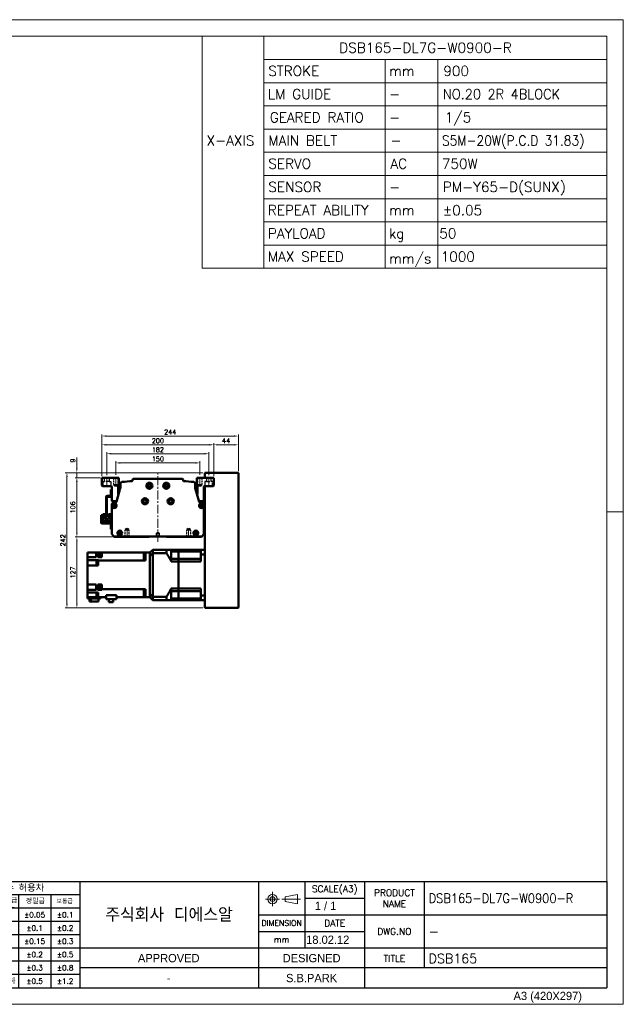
# Model space of a CAD drawing. Header units: millimetres. Extents: x 46891 to 51038, y 6223 to 10291.
# Tile 4 of 4: x 49959 to 51038, y 8529 to 10291. Entities that reach past the tile are written whole.
import ezdxf
from ezdxf.enums import TextEntityAlignment as Align

# ---------------------------------------------------------------- set-up
doc = ezdxf.new("R2010")
doc.units = ezdxf.units.MM
doc.header["$LTSCALE"] = 0.5
for name, pattern in [('CENTER', [50.8, 31.75, -6.35, 6.35, -6.35]), ('HIDDEN', [9.525, 6.35, -3.175]), ('HIDDENX2', [19.05, 12.7, -6.35])]:
    doc.linetypes.add(name, pattern=pattern)
doc.layers.get('0').update_dxf_attribs({"lineweight": 20})
for name, color, linetype, lineweight in [('1', 1, 'CENTER', 13), ('4', 4, 'Continuous', 13), ('외형선(ISO)', 7, 'Continuous', 50)]:
    doc.layers.add(name, color=color, linetype=linetype, lineweight=lineweight)
doc.layers.add('2', color=2, linetype='HIDDENX2')
doc.layers.add('3', color=3, linetype='Continuous')
doc.styles.add('ACISOGDT', font='amgdt.shx')
doc.styles.add('DSR TEXT', font='romans.shx', dxfattribs={"bigfont": 'whgtxt.shx'})
doc.styles.get("Standard").update_dxf_attribs({"font": 'romans.shx', "bigfont": 'whgtxt.shx'})
doc.dimstyles.new('DSR', dxfattribs={"dimscale": 2, "dimtxt": 3, "dimasz": 3, "dimexe": 0.5, "dimexo": 0.5, "dimgap": 0.5, "dimtad": 1, "dimdsep": 46, "dimtxsty": 'Standard', "dimcen": 2.5, "dimclrd": 4, "dimclre": 4, "dimclrt": 2, "dimadec": 0, "dimazin": 2, "dimtfac": 1, "dimtmove": 0, "dimatfit": 3, "dimfxl": 0, "dimlwd": -1, "dimlwe": -1, "dimarcsym": 0})

# ---------------------------------------------------------------- blocks, each defined once
blk = doc.blocks.new('A$C13F00394')
for p, q in [((109.11, 28.14), (105.34, 27.43)), ((105.34, 27.43), (105.34, 26.01)), ((109.11, 25.3), (109.11, 28.14)), ((-202.34, 25.67), (-191.42, 25.67)), ((-202.34, 25.3), (-191.42, 25.3)), ((105.34, 26.01), (109.11, 25.3))]:
    blk.add_line(p, q)
for radius in [1.42, 0.71]:
    blk.add_circle((101.56, 26.76), radius)
at = {"layer": '1'}
for p, q in [((103.69, 26.76), (99.44, 26.76)), ((101.56, 28.89), (101.56, 24.63)), ((104.41, 26.76), (110.04, 26.76))]:
    blk.add_line(p, q, dxfattribs=at)
at = {"layer": '3'}
for p, q in [((0, 32), (-207.68, 32)), ((0, 32), (202.32, 32)), ((0, 32), (0, 0)), ((43.43, 32), (43.43, 0)), ((97.32, 32), (97.32, 12)), ((111.32, 32), (111.32, 12)), ((129.32, 32), (129.32, 0)), ((147.32, 32), (147.32, 6)), ((202.32, 32), (202.32, 0)), ((0, 28), (25, 24)), ((43.43, 28), (0, 28)), ((25, 28), (25, 0)), ((34.7, 28), (34.7, 0)), ((111.32, 27), (129.32, 27)), ((43.43, 24), (0, 24)), ((97.32, 22), (202.32, 22)), ((43.43, 20), (0, 20)), ((43.43, 16), (0, 16)), ((97.32, 17), (129.32, 17)), ((0, 12), (129.32, 12)), ((97.32, 12), (97.32, 0)), ((129.32, 12), (202.32, 12)), ((43.43, 8), (0, 8)), ((97.32, 6), (43.43, 6)), ((129.32, 6), (97.32, 6)), ((202.32, 6), (129.32, 6)), ((43.43, 4), (0, 4)), ((0, 0), (202.32, 0))]:
    blk.add_line(p, q, dxfattribs=at)
at = {"color": 0, "style": 'DSR TEXT'}
for s, height, p in [('조립 치수 허용차', 2, (11.97, 29.02)), ('등급', 1.5, (20.77, 25.52)), ('정밀급', 1.5, (27.18, 25.37)), ('보통급', 1.3, (36.41, 25.38)), ('치수 구분', 1.5, (0.69, 24.78)), (' 0.5 초과 6 이하', 1.6, (0.56, 21.19)), (' 6 초과 30 이하', 1.6, (0.49, 17.19)), (' 30 초과 120 이하', 1.6, (0.49, 13.19)), (' 120 초과 315 이하', 1.6, (0.49, 9.19)), (' 315 초과 1000 이하', 1.6, (0.49, 5.19)), (' 1000 초과 2000 이하', 1.6, (0.49, 1.19))]:
    blk.add_text(s, height=height, dxfattribs=at).set_placement(p)
at = {"color": 7, "style": 'ACISOGDT'}
for s, p in [('APPROVED', (70.28, 8.93)), ('DESIGNED', (113.35, 8.93))]:
    blk.add_text(s, height=2.5, dxfattribs=at).set_placement(p, align=Align.MIDDLE_CENTER)
at = {"color": 7, "attachment_point": 5, "style": 'DSR TEXT'}
for s, insert, char_height in [('SCALE(A3)', (120.32, 29.5), 2), ('PRODUCT\\PNAME', (138.32, 27), 2), ('주식회사 디에스알', (70.37, 22), 4.2), ('DIMENSION', (104.32, 19.5), 1.7), ('DATE', (120.32, 19.5), 2), ('DWG.NO', (138.32, 17), 2), ('mm', (104.32, 14.5), 1.8), ('TITLE', (138.32, 8.83), 2)]:
    blk.add_mtext(s, dxfattribs=dict(at, insert=insert, char_height=char_height))
at = {"color": 0, "char_height": 1.6, "attachment_point": 5, "style": 'DSR TEXT'}
for s, insert in [('%%P0.05', (29.85, 22)), ('%%P0.1', (39.07, 22)), ('%%P0.1', (29.85, 18)), ('%%P0.2', (39.07, 18)), ('%%P0.15', (29.85, 14)), ('%%P0.3', (39.07, 14)), ('%%P0.2', (29.85, 10)), ('%%P0.5', (39.07, 10)), ('%%P0.3', (29.85, 6)), ('%%P0.8', (39.07, 6)), ('%%P0.5', (29.85, 2)), ('%%P1.2', (39.07, 2))]:
    blk.add_mtext(s, dxfattribs=dict(at, insert=insert))
at = {"layer": '4', "color": 0, "style": 'DSR TEXT'}
blk.add_text('NOTE', height=3, dxfattribs=at).set_placement((-202.39, 26.38))
blk = doc.blocks.new('A$C1C1952E1')
for p, q in [((293, 292), (293, 222)), ((311.67, 292), (311.67, 222)), ((311.67, 285), (415, 285)), ((348.18, 285), (348.18, 222)), ((364.13, 285), (364.13, 222)), ((311.67, 278), (415, 278)), ((311.67, 271), (415, 271)), ((311.67, 264), (415, 264)), ((311.67, 257), (415, 257)), ((311.67, 250), (415, 250)), ((311.67, 243), (415, 243)), ((311.67, 236), (415, 236)), ((311.67, 229), (415, 229)), ((293, 222), (415, 222))]:
    blk.add_line(p, q)
at = {"color": 1}
blk.add_lwpolyline([(0, 0), (420, 0), (420, 297), (0, 297)], close=True, dxfattribs=at)
at = {"color": 3}
blk.add_lwpolyline([(5, 5), (415, 5), (415, 292), (5, 292)], close=True, dxfattribs=at)
at = {"color": 7, "style": 'ACISOGDT'}
blk.add_text('A3 (420X297)', height=2.5, dxfattribs=at).set_placement((386.91, 1.28))
blk = doc.blocks.new('*D72')
at = {"color": 1, "linetype": 'ByBlock'}
for p, q in [((50130.7, 9476.3), (50130.7, 9500.7)), ((50138.5, 9497.7), (50272.9, 9497.7)), ((50280.7, 9476.3), (50280.7, 9500.7))]:
    blk.add_line(p, q, dxfattribs=at)
at = {"color": 1}
for points in [[(50138.5, 9499), (50138.5, 9496.4), (50130.7, 9497.7)], [(50272.9, 9499), (50272.9, 9496.4), (50280.7, 9497.7)]]:
    blk.add_solid(points, dxfattribs=at)
at = {"layer": 'Defpoints', "color": 0}
for p in [(50280.7, 9497.7), (50130.7, 9472.7), (50280.7, 9472.7)]:
    blk.add_point(p, dxfattribs=at)
at = {"color": 3, "insert": (50205.7, 9504.9), "char_height": 8.4, "attachment_point": 5, "style": 'DSR TEXT'}
blk.add_mtext('150', dxfattribs=at)
blk = doc.blocks.new('*D73')
at = {"color": 1, "linetype": 'ByBlock'}
for p, q in [((50114.7, 9475.8), (50114.7, 9517.1)), ((50122.5, 9514.1), (50288.9, 9514.1)), ((50296.7, 9475.8), (50296.7, 9517.1))]:
    blk.add_line(p, q, dxfattribs=at)
at = {"color": 1}
for points in [[(50122.5, 9515.4), (50122.5, 9512.8), (50114.7, 9514.1)], [(50288.9, 9515.4), (50288.9, 9512.8), (50296.7, 9514.1)]]:
    blk.add_solid(points, dxfattribs=at)
at = {"layer": 'Defpoints', "color": 0}
for p in [(50296.7, 9514.1), (50114.7, 9472.2), (50296.7, 9472.2)]:
    blk.add_point(p, dxfattribs=at)
at = {"color": 3, "insert": (50205.7, 9521.3), "char_height": 8.4, "attachment_point": 5, "style": 'DSR TEXT'}
blk.add_mtext('182', dxfattribs=at)
blk = doc.blocks.new('*D74')
at = {"color": 1, "linetype": 'ByBlock'}
for p, q in [((50105.7, 9473.8), (50105.7, 9533.1)), ((50305.7, 9473.8), (50305.7, 9533.1)), ((50113.5, 9530.1), (50297.9, 9530.1))]:
    blk.add_line(p, q, dxfattribs=at)
at = {"color": 1}
for points in [[(50113.5, 9531.4), (50113.5, 9528.8), (50105.7, 9530.1)], [(50297.9, 9531.4), (50297.9, 9528.8), (50305.7, 9530.1)]]:
    blk.add_solid(points, dxfattribs=at)
at = {"layer": 'Defpoints', "color": 0}
for p in [(50305.7, 9530.1), (50105.7, 9470.2), (50305.7, 9470.2)]:
    blk.add_point(p, dxfattribs=at)
at = {"color": 3, "insert": (50205.7, 9537.3), "char_height": 8.4, "attachment_point": 5, "style": 'DSR TEXT'}
blk.add_mtext('200', dxfattribs=at)
blk = doc.blocks.new('*D75')
at = {"color": 1, "linetype": 'ByBlock'}
for p, q in [((50305.7, 9473.8), (50305.7, 9533.1)), ((50349.7, 9482.8), (50349.7, 9533.1)), ((50313.5, 9530.1), (50341.9, 9530.1))]:
    blk.add_line(p, q, dxfattribs=at)
at = {"color": 1}
for points in [[(50313.5, 9531.4), (50313.5, 9528.8), (50305.7, 9530.1)], [(50341.9, 9531.4), (50341.9, 9528.8), (50349.7, 9530.1)]]:
    blk.add_solid(points, dxfattribs=at)
at = {"layer": 'Defpoints', "color": 0}
for p in [(50349.7, 9530.1), (50349.7, 9479.2), (50305.7, 9470.2)]:
    blk.add_point(p, dxfattribs=at)
at = {"color": 3, "insert": (50327.7, 9537.3), "char_height": 8.4, "attachment_point": 5, "style": 'DSR TEXT'}
blk.add_mtext('44', dxfattribs=at)
blk = doc.blocks.new('*D76')
at = {"color": 1, "linetype": 'ByBlock'}
for p, q in [((50105.7, 9473.8), (50105.7, 9548.8)), ((50349.7, 9482.8), (50349.7, 9548.8)), ((50341.9, 9545.8), (50113.5, 9545.8))]:
    blk.add_line(p, q, dxfattribs=at)
at = {"color": 1}
for points in [[(50113.5, 9547.1), (50113.5, 9544.5), (50105.7, 9545.8)], [(50341.9, 9547.1), (50341.9, 9544.5), (50349.7, 9545.8)]]:
    blk.add_solid(points, dxfattribs=at)
at = {"layer": 'Defpoints', "color": 0}
for p in [(50105.7, 9545.8), (50349.7, 9479.2), (50105.7, 9470.2)]:
    blk.add_point(p, dxfattribs=at)
at = {"color": 3, "insert": (50227.7, 9553), "char_height": 8.4, "attachment_point": 5, "style": 'DSR TEXT'}
blk.add_mtext('244', dxfattribs=at)
blk = doc.blocks.new('*D77')
at = {"color": 1, "linetype": 'ByBlock'}
for p, q in [((50103.1, 9471.2), (50057.9, 9471.2)), ((50060.9, 9463.4), (50060.9, 9373)), ((50124.6, 9365.2), (50057.9, 9365.2))]:
    blk.add_line(p, q, dxfattribs=at)
at = {"color": 1}
for points in [[(50059.6, 9463.4), (50062.2, 9463.4), (50060.9, 9471.2)], [(50059.6, 9373), (50062.2, 9373), (50060.9, 9365.2)]]:
    blk.add_solid(points, dxfattribs=at)
at = {"layer": 'Defpoints', "color": 0}
for p in [(50106.7, 9471.2), (50060.9, 9365.2), (50128.2, 9365.2)]:
    blk.add_point(p, dxfattribs=at)
at = {"color": 3, "insert": (50053.7, 9418.2), "char_height": 8.4, "attachment_point": 5, "rotation": 90, "style": 'DSR TEXT'}
blk.add_mtext('106', dxfattribs=at)
blk = doc.blocks.new('*D78')
at = {"color": 1, "linetype": 'ByBlock'}
for p, q in [((50124.6, 9365.2), (50057.9, 9365.2)), ((50060.9, 9357.4), (50060.9, 9246)), ((50286.1, 9238.2), (50057.9, 9238.2))]:
    blk.add_line(p, q, dxfattribs=at)
at = {"color": 1}
for points in [[(50059.6, 9357.4), (50062.2, 9357.4), (50060.9, 9365.2)], [(50059.6, 9246), (50062.2, 9246), (50060.9, 9238.2)]]:
    blk.add_solid(points, dxfattribs=at)
at = {"layer": 'Defpoints', "color": 0}
for p in [(50128.2, 9365.2), (50060.9, 9238.2), (50289.7, 9238.2)]:
    blk.add_point(p, dxfattribs=at)
at = {"color": 3, "insert": (50053.7, 9301.7), "char_height": 8.4, "attachment_point": 5, "rotation": 90, "style": 'DSR TEXT'}
blk.add_mtext('127', dxfattribs=at)
blk = doc.blocks.new('*D79')
at = {"color": 1, "linetype": 'ByBlock'}
for p, q in [((50060.8, 9488), (50060.8, 9507.5)), ((50286.1, 9480.2), (50057.8, 9480.2)), ((50060.8, 9471.2), (50060.8, 9480.2)), ((50103.1, 9471.2), (50057.8, 9471.2)), ((50060.8, 9463.4), (50060.8, 9455.6))]:
    blk.add_line(p, q, dxfattribs=at)
at = {"color": 1}
for points in [[(50059.5, 9488), (50062.1, 9488), (50060.8, 9480.2)], [(50059.5, 9463.4), (50062.1, 9463.4), (50060.8, 9471.2)]]:
    blk.add_solid(points, dxfattribs=at)
at = {"layer": 'Defpoints', "color": 0}
for p in [(50060.8, 9480.2), (50289.7, 9480.2), (50106.7, 9471.2)]:
    blk.add_point(p, dxfattribs=at)
at = {"color": 3, "insert": (50053.6, 9501.9), "char_height": 8.4, "attachment_point": 5, "rotation": 90, "style": 'DSR TEXT'}
blk.add_mtext('9', dxfattribs=at)
blk = doc.blocks.new('*D80')
at = {"color": 1, "linetype": 'ByBlock'}
for p, q in [((50286.1, 9480.2), (50040.1, 9480.2)), ((50043.1, 9472.4), (50043.1, 9246)), ((50286.1, 9238.2), (50040.1, 9238.2))]:
    blk.add_line(p, q, dxfattribs=at)
at = {"color": 1}
for points in [[(50041.8, 9472.4), (50044.4, 9472.4), (50043.1, 9480.2)], [(50041.8, 9246), (50044.4, 9246), (50043.1, 9238.2)]]:
    blk.add_solid(points, dxfattribs=at)
at = {"layer": 'Defpoints', "color": 0}
for p in [(50289.7, 9480.2), (50043.1, 9238.2), (50289.7, 9238.2)]:
    blk.add_point(p, dxfattribs=at)
at = {"color": 3, "insert": (50035.9, 9359.2), "char_height": 8.4, "attachment_point": 5, "rotation": 90, "style": 'DSR TEXT'}
blk.add_mtext('242', dxfattribs=at)

msp = doc.modelspace()

# ---------------------------------------------------------------- linework, layer by layer
at = {"color": 2, "linetype": 'HIDDEN'}
for p, q in [((50126.65988, 9471.23276), (50126.65988, 9459.23276)), ((50127.25988, 9470.63276), (50126.65988, 9471.23276)), ((50134.05988, 9470.63276), (50127.25988, 9470.63276)), ((50127.25988, 9470.63276), (50127.25988, 9457.23276)), ((50134.05988, 9470.63276), (50134.65988, 9471.23276)), ((50134.05988, 9470.63276), (50134.05988, 9457.23276)), ((50134.65988, 9471.23276), (50134.65988, 9459.23276)), ((50276.65988, 9471.23276), (50276.65988, 9459.23276)), ((50277.25988, 9470.63276), (50276.65988, 9471.23276)), ((50284.05988, 9470.63276), (50277.25988, 9470.63276)), ((50277.25988, 9470.63276), (50277.25988, 9457.23276)), ((50284.05988, 9470.63276), (50284.65988, 9471.23276)), ((50284.05988, 9470.63276), (50284.05988, 9457.23276)), ((50284.65988, 9471.23276), (50284.65988, 9459.23276)), ((50134.65988, 9459.23276), (50126.65988, 9459.23276)), ((50126.65988, 9459.23276), (50127.25988, 9458.19353)), ((50134.05988, 9457.23276), (50127.25988, 9457.23276)), ((50127.25988, 9457.23276), (50130.65988, 9455.26977)), ((50134.05988, 9457.23276), (50130.65988, 9455.26977)), ((50134.65988, 9459.23276), (50134.05988, 9458.19353)), ((50284.65988, 9459.23276), (50276.65988, 9459.23276)), ((50276.65988, 9459.23276), (50277.25988, 9458.19353)), ((50284.05988, 9457.23276), (50277.25988, 9457.23276)), ((50277.25988, 9457.23276), (50280.65988, 9455.26977)), ((50284.05988, 9457.23276), (50280.65988, 9455.26977)), ((50284.65988, 9459.23276), (50284.05988, 9458.19353)), ((50146.65988, 9377.23276), (50147.25988, 9378.27199)), ((50146.65988, 9377.23276), (50154.65988, 9377.23276)), ((50146.65988, 9365.23276), (50146.65988, 9377.23276)), ((50147.25988, 9379.23276), (50150.65988, 9381.19575)), ((50147.25988, 9379.23276), (50154.05988, 9379.23276)), ((50147.25988, 9365.83276), (50147.25988, 9379.23276)), ((50154.05988, 9379.23276), (50150.65988, 9381.19575)), ((50154.05988, 9365.83276), (50154.05988, 9379.23276)), ((50154.65988, 9377.23276), (50154.05988, 9378.27199)), ((50154.65988, 9365.23276), (50154.65988, 9377.23276)), ((50256.65988, 9377.23276), (50257.25988, 9378.27199)), ((50264.65988, 9377.23276), (50256.65988, 9377.23276)), ((50256.65988, 9365.23276), (50256.65988, 9377.23276)), ((50257.25988, 9379.23276), (50260.65988, 9381.19575)), ((50264.05988, 9379.23276), (50257.25988, 9379.23276)), ((50257.25988, 9365.83276), (50257.25988, 9379.23276)), ((50264.05988, 9379.23276), (50260.65988, 9381.19575)), ((50264.05988, 9365.83276), (50264.05988, 9379.23276)), ((50264.65988, 9377.23276), (50264.05988, 9378.27199)), ((50264.65988, 9365.23276), (50264.65988, 9377.23276)), ((50147.25988, 9365.83276), (50146.65988, 9365.23276)), ((50147.25988, 9365.83276), (50154.05988, 9365.83276)), ((50154.05988, 9365.83276), (50154.65988, 9365.23276)), ((50257.25988, 9365.83276), (50256.65988, 9365.23276)), ((50264.05988, 9365.83276), (50257.25988, 9365.83276)), ((50264.05988, 9365.83276), (50264.65988, 9365.23276))]:
    msp.add_line(p, q, dxfattribs=at)
at = {"color": 1, "linetype": 'CENTER'}
for p, q in [((50130.65988, 9472.66831), (50130.65988, 9454.1036)), ((50280.65988, 9472.66831), (50280.65988, 9454.1036)), ((50150.65988, 9363.79722), (50150.65988, 9382.36192)), ((50260.65988, 9363.79722), (50260.65988, 9382.36192))]:
    msp.add_line(p, q, dxfattribs=at)
at = {"color": 1}
msp.add_line((51038.06932, 9409.88267), (51008.40982, 9409.88267), dxfattribs=at)
at = {"layer": '1'}
for p, q in [((50205.65988, 9356.23276), (50205.65988, 9479.23276)), ((50114.65988, 9455.23276), (50114.65988, 9472.23276)), ((50296.65988, 9455.23276), (50296.65988, 9472.23276))]:
    msp.add_line(p, q, dxfattribs=at)
at = {"layer": '2'}
for p, q in [((50107.65988, 9464.73276), (50110.40988, 9464.73276)), ((50107.65988, 9456.23276), (50107.65988, 9464.73276)), ((50110.40988, 9464.73276), (50110.40988, 9471.23276)), ((50118.90988, 9464.73276), (50110.40988, 9464.73276)), ((50118.90988, 9471.23276), (50118.90988, 9464.73276)), ((50118.90988, 9464.73276), (50121.65988, 9464.73276)), ((50121.65988, 9464.73276), (50121.65988, 9456.23276)), ((50292.40988, 9464.73276), (50289.65988, 9464.73276)), ((50289.65988, 9464.73276), (50289.65988, 9456.23276)), ((50292.40988, 9471.23276), (50292.40988, 9464.73276)), ((50292.40988, 9464.73276), (50300.90988, 9464.73276)), ((50300.90988, 9464.73276), (50300.90988, 9471.23276)), ((50303.65988, 9464.73276), (50300.90988, 9464.73276)), ((50303.65988, 9456.23276), (50303.65988, 9464.73276)), ((50203.15988, 9372.23276), (50205.65988, 9373.73491)), ((50205.65988, 9373.73491), (50208.15988, 9372.23276)), ((50203.15988, 9366.23276), (50203.15988, 9372.23276)), ((50203.15988, 9372.23276), (50208.15988, 9372.23276)), ((50208.15988, 9372.23276), (50208.15988, 9366.23276))]:
    msp.add_line(p, q, dxfattribs=at)
at = {"layer": '3'}
for p in [(51008.40982, 8748.47582), (49808.28287, 8558.65502)]:
    msp.add_line(p, (51008.40982, 8558.65502), dxfattribs=at)
at = {"layer": '외형선(ISO)'}
for p, q in [((50348.65988, 9480.23276), (50289.65988, 9480.23276)), ((50289.65988, 9479.23276), (50289.65988, 9480.23276)), ((50289.65988, 9471.23276), (50289.65988, 9479.23276)), ((50349.65988, 9239.23276), (50349.65988, 9479.23276)), ((50106.65988, 9471.23276), (50105.65988, 9470.23276)), ((50105.65988, 9470.23276), (50105.65988, 9457.23276)), ((50135.65988, 9471.23276), (50106.65988, 9471.23276)), ((50135.65988, 9456.5573), (50135.65988, 9471.23276)), ((50160.43247, 9467.23276), (50160.43247, 9465.72004)), ((50248.88729, 9469.23276), (50162.43247, 9469.23276)), ((50250.88729, 9465.72004), (50250.88729, 9467.23276)), ((50275.65988, 9471.23276), (50275.65988, 9456.5573)), ((50304.65988, 9471.23276), (50275.65988, 9471.23276)), ((50305.65988, 9470.23276), (50304.65988, 9471.23276)), ((50305.65988, 9457.23276), (50305.65988, 9470.23276)), ((50105.65988, 9457.23276), (50106.65988, 9456.23276)), ((50106.65988, 9456.23276), (50122.15988, 9456.23276)), ((50121.55988, 9450.23276), (50121.55988, 9438.83276)), ((50123.15988, 9450.23276), (50121.55988, 9450.23276)), ((50123.15988, 9455.23276), (50123.15988, 9448.73276)), ((50123.15988, 9448.73276), (50123.65988, 9448.23276)), ((50123.15988, 9447.73276), (50123.15988, 9448.73276)), ((50123.65988, 9448.23276), (50123.15988, 9447.73276)), ((50123.15988, 9447.73276), (50123.15988, 9446.73276)), ((50123.15988, 9446.73276), (50123.65988, 9446.23276)), ((50123.15988, 9445.73276), (50123.15988, 9446.73276)), ((50123.65988, 9446.23276), (50123.15988, 9445.73276)), ((50123.15988, 9445.73276), (50123.15988, 9444.73276)), ((50123.15988, 9444.73276), (50123.65988, 9444.23276)), ((50123.15988, 9443.73276), (50123.15988, 9444.73276)), ((50123.65988, 9444.23276), (50123.15988, 9443.73276)), ((50123.15988, 9443.73276), (50123.15988, 9430.23276)), ((50138.59322, 9452.55946), (50131.89952, 9428.15582)), ((50134.65988, 9442.23276), (50134.65988, 9453.5573)), ((50138.65988, 9460.69588), (50138.65988, 9452.91844)), ((50272.65988, 9452.91844), (50272.65988, 9460.69588)), ((50279.42024, 9428.15583), (50272.72653, 9452.55946)), ((50276.65988, 9449.23276), (50273.63902, 9449.23276)), ((50276.65988, 9453.5573), (50276.65988, 9442.23276)), ((50287.65988, 9448.23276), (50288.15988, 9448.73276)), ((50288.15988, 9447.73276), (50287.65988, 9448.23276)), ((50287.65988, 9446.23276), (50288.15988, 9446.73276)), ((50288.15988, 9445.73276), (50287.65988, 9446.23276)), ((50287.65988, 9444.23276), (50288.15988, 9444.73276)), ((50288.15988, 9443.73276), (50287.65988, 9444.23276)), ((50288.15988, 9448.73276), (50288.15988, 9455.23276)), ((50288.15988, 9446.73276), (50288.15988, 9447.73276)), ((50288.15988, 9444.73276), (50288.15988, 9445.73276)), ((50288.15988, 9430.23276), (50288.15988, 9443.73276)), ((50289.15988, 9456.23276), (50304.65988, 9456.23276)), ((50289.65988, 9239.23276), (50289.65988, 9456.23276)), ((50304.65988, 9456.23276), (50305.65988, 9457.23276)), ((50113.15988, 9401.23276), (50113.15988, 9436.73276)), ((50114.75988, 9436.73276), (50114.75988, 9401.23276)), ((50115.25988, 9438.83276), (50121.05988, 9438.83276)), ((50121.05988, 9437.23276), (50115.25988, 9437.23276)), ((50121.55988, 9438.83276), (50123.09949, 9438.83276)), ((50124.15988, 9429.23276), (50130.65988, 9429.23276)), ((50129.09948, 9426.23276), (50126.15988, 9426.23276)), ((50280.65988, 9429.23276), (50287.15988, 9429.23276)), ((50285.15988, 9426.23276), (50282.22028, 9426.23276)), ((50123.15988, 9423.23276), (50123.15988, 9371.4754)), ((50288.15988, 9371.4754), (50288.15988, 9423.23276)), ((50104.15992, 9401.23296), (50104.1599, 9391.23296)), ((50104.15992, 9401.23296), (50104.15993, 9404.23296)), ((50105.75993, 9404.23296), (50104.15993, 9404.23296)), ((50105.7599, 9391.33296), (50105.75992, 9401.23296)), ((50105.75993, 9404.23296), (50105.75992, 9401.23296)), ((50121.1599, 9390.83293), (50106.2599, 9390.83295)), ((50107.45988, 9390.83295), (50107.45989, 9393.33295)), ((50107.45991, 9405.73295), (50107.45989, 9393.33295)), ((50109.45989, 9393.33295), (50107.45989, 9393.33295)), ((50111.15991, 9405.73295), (50107.45991, 9405.73295)), ((50118.85989, 9393.33293), (50109.45989, 9393.33295)), ((50111.15989, 9396.33295), (50111.15991, 9405.73295)), ((50111.15989, 9397.33295), (50117.15989, 9397.33293)), ((50117.15989, 9397.03293), (50111.15989, 9397.03295)), ((50111.15989, 9396.33295), (50117.15989, 9396.33293)), ((50114.75988, 9401.23276), (50113.15988, 9401.23276)), ((50117.15991, 9405.73293), (50117.15989, 9396.33293)), ((50120.85991, 9405.73293), (50117.15991, 9405.73293)), ((50120.85989, 9393.33293), (50118.85989, 9393.33293)), ((50120.85989, 9393.33293), (50120.85988, 9390.83293)), ((50120.85989, 9393.33293), (50120.85991, 9405.73293)), ((50289.65988, 9393.23276), (50288.15988, 9393.23276)), ((50106.1599, 9389.23295), (50121.0599, 9389.23293)), ((50121.5599, 9388.73292), (50121.55988, 9382.23292)), ((50121.55988, 9379.23292), (50121.55988, 9382.23292)), ((50121.55988, 9379.23292), (50123.15988, 9379.23292)), ((50124.03856, 9369.35408), (50127.15988, 9366.23276)), ((50127.15988, 9366.23276), (50128.15988, 9365.23276)), ((50127.15988, 9366.23276), (50284.15988, 9366.23276)), ((50128.15988, 9365.23276), (50189.65988, 9365.23276)), ((50189.65988, 9365.23276), (50190.51343, 9366.08632)), ((50220.80632, 9366.08632), (50221.65988, 9365.23276)), ((50221.65988, 9365.23276), (50283.15988, 9365.23276)), ((50283.15988, 9365.23276), (50284.15988, 9366.23276)), ((50284.15988, 9366.23276), (50287.2812, 9369.35408)), ((50104.65988, 9329.85266), (50104.65988, 9337.45266)), ((50105.65988, 9337.45266), (50104.65988, 9337.45266)), ((50105.65988, 9337.45266), (50105.65988, 9337.23276)), ((50191.65988, 9337.23276), (50196.65988, 9342.23276)), ((50196.65988, 9336.23536), (50196.65988, 9342.23276)), ((50221.10988, 9342.23276), (50196.65988, 9342.23276)), ((50221.10988, 9342.23276), (50221.10988, 9336.23536)), ((50242.65988, 9342.23276), (50221.10988, 9342.23276)), ((50229.65988, 9342.23276), (50229.65988, 9339.28498)), ((50229.65988, 9326.08776), (50229.65988, 9339.28498)), ((50242.65988, 9339.28498), (50229.65988, 9339.28498)), ((50242.65988, 9339.28498), (50242.65988, 9342.23276)), ((50242.65988, 9342.23276), (50282.65988, 9342.23276)), ((50242.65988, 9342.23276), (50242.65988, 9339.28498)), ((50242.65988, 9332.58776), (50242.65988, 9339.28498)), ((50282.65988, 9339.28498), (50242.65988, 9339.28498)), ((50242.65988, 9332.58776), (50242.65988, 9339.28498)), ((50282.65988, 9342.23276), (50282.65988, 9333.82511)), ((50289.65988, 9342.23276), (50282.65988, 9342.23276)), ((50079.65988, 9337.23276), (50095.65988, 9337.23276)), ((50079.65988, 9332.83276), (50079.65988, 9337.23276)), ((50079.65988, 9332.83276), (50079.65988, 9328.83276)), ((50095.65988, 9328.83276), (50079.65988, 9328.83276)), ((50079.65988, 9328.67661), (50079.65988, 9328.83276)), ((50079.65988, 9328.67661), (50079.65988, 9323.59987)), ((50099.15988, 9323.59987), (50079.65988, 9323.59987)), ((50079.65988, 9318.43276), (50079.65988, 9323.59987)), ((50098.65988, 9337.23276), (50095.65988, 9337.23276)), ((50095.65988, 9328.83276), (50095.65988, 9337.23276)), ((50095.95988, 9315.68134), (50095.95988, 9321.18134)), ((50095.95988, 9321.18134), (50097.95988, 9321.18134)), ((50097.95988, 9315.48134), (50097.95988, 9321.38134)), ((50097.95988, 9321.38134), (50098.65988, 9321.38134)), ((50103.65988, 9337.23276), (50098.65988, 9337.23276)), ((50098.65988, 9337.23276), (50098.65988, 9328.83276)), ((50103.65988, 9328.83276), (50098.65988, 9328.83276)), ((50098.65988, 9315.43134), (50098.65988, 9321.43134)), ((50098.65988, 9321.43134), (50099.15988, 9321.43134)), ((50099.15988, 9323.59987), (50099.15988, 9323.56543)), ((50099.15988, 9322.89895), (50099.15988, 9323.56543)), ((50180.65988, 9322.89895), (50099.15988, 9322.89895)), ((50099.15988, 9322.89895), (50099.15988, 9313.93276)), ((50102.05988, 9330.15266), (50102.05988, 9337.15266)), ((50104.65988, 9337.15266), (50102.05988, 9337.15266)), ((50104.65988, 9330.15266), (50102.05988, 9330.15266)), ((50103.65988, 9337.23276), (50104.65988, 9337.23276)), ((50103.65988, 9337.23276), (50103.65988, 9337.15266)), ((50103.65988, 9328.83276), (50103.65988, 9330.15266)), ((50103.65988, 9328.83276), (50103.65988, 9328.7937)), ((50105.65988, 9328.7937), (50103.65988, 9328.7937)), ((50105.65988, 9329.85266), (50104.65988, 9329.85266)), ((50180.65988, 9337.23276), (50105.65988, 9337.23276)), ((50105.65988, 9328.7937), (50105.65988, 9337.23276)), ((50180.65988, 9337.23276), (50180.65988, 9328.67661)), ((50180.65988, 9337.23276), (50183.65988, 9337.23276)), ((50180.65988, 9332.09704), (50183.65988, 9332.09704)), ((50180.65988, 9323.56543), (50180.65988, 9328.67661)), ((50180.65988, 9323.56543), (50180.65988, 9322.89895)), ((50180.65988, 9323.30964), (50183.65988, 9323.30964)), ((50180.65988, 9322.89895), (50180.65988, 9322.89033)), ((50180.65988, 9322.89033), (50183.65988, 9322.89033)), ((50191.65988, 9337.23276), (50183.65988, 9337.23276)), ((50183.65988, 9330.23276), (50183.65988, 9337.23276)), ((50183.65988, 9322.89033), (50183.65988, 9330.23276)), ((50191.65988, 9337.23276), (50191.65988, 9337.14467)), ((50191.65988, 9337.14467), (50191.65988, 9331.33979)), ((50191.65988, 9331.33979), (50191.65988, 9331.23644)), ((50191.65988, 9263.22909), (50191.65988, 9331.23644)), ((50191.65988, 9330.23276), (50191.65988, 9264.23276)), ((50221.10988, 9336.23536), (50196.65988, 9336.23536)), ((50196.65988, 9258.23017), (50196.65988, 9336.23536)), ((50229.65988, 9326.08776), (50229.65988, 9321.23276)), ((50242.65988, 9326.08776), (50229.65988, 9326.08776)), ((50242.65988, 9321.23276), (50229.65988, 9321.23276)), ((50242.65988, 9326.08776), (50242.65988, 9332.58776)), ((50242.65988, 9326.08776), (50242.65988, 9332.58776)), ((50242.65988, 9321.23276), (50242.65988, 9326.08776)), ((50282.65988, 9326.08776), (50242.65988, 9326.08776)), ((50242.65988, 9326.08776), (50242.65988, 9321.23276)), ((50242.65988, 9273.23276), (50242.65988, 9321.23276)), ((50242.65988, 9321.23276), (50282.65988, 9321.23276)), ((50242.65988, 9273.23276), (50242.65988, 9321.23276)), ((50282.65988, 9321.23276), (50282.65988, 9333.82511)), ((50289.65988, 9333.82511), (50282.65988, 9333.82511)), ((50079.65988, 9318.43276), (50079.65988, 9313.93276)), ((50099.15988, 9313.93276), (50079.65988, 9313.93276)), ((50079.65988, 9280.03276), (50079.65988, 9313.93276)), ((50095.95988, 9315.68134), (50097.95988, 9315.68134)), ((50097.95988, 9315.48134), (50098.65988, 9315.48134)), ((50098.65988, 9315.43134), (50099.15988, 9315.43134)), ((50095.65988, 9280.03276), (50079.65988, 9280.03276)), ((50079.65988, 9280.03276), (50079.65988, 9276.03276)), ((50079.65988, 9270.91082), (50079.65988, 9276.03276)), ((50095.65988, 9270.91082), (50079.65988, 9270.91082)), ((50079.65988, 9270.90009), (50079.65988, 9270.91082)), ((50079.65988, 9270.90009), (50079.65988, 9266.13276)), ((50095.65988, 9271.56657), (50095.65988, 9280.03276)), ((50098.65988, 9271.56657), (50095.65988, 9271.56657)), ((50095.65988, 9270.91082), (50095.65988, 9271.56657)), ((50098.65988, 9280.03276), (50098.65988, 9271.56657)), ((50098.65988, 9280.03276), (50103.65988, 9280.03276)), ((50098.65988, 9271.56657), (50098.65988, 9270.91082)), ((50098.65988, 9270.91082), (50103.65988, 9270.91082)), ((50102.05988, 9272.02214), (50102.05988, 9279.02214)), ((50104.65988, 9279.02214), (50102.05988, 9279.02214)), ((50104.65988, 9272.02214), (50102.05988, 9272.02214)), ((50103.65988, 9280.03419), (50103.65988, 9280.03276)), ((50103.65988, 9280.03419), (50105.65988, 9280.03419)), ((50103.65988, 9279.02214), (50103.65988, 9280.03276)), ((50103.65988, 9272.02214), (50103.65988, 9270.91082)), ((50103.65988, 9270.91082), (50103.65988, 9270.90813)), ((50103.65988, 9270.90813), (50105.65988, 9270.90813)), ((50104.65988, 9271.72214), (50104.65988, 9279.32214)), ((50105.65988, 9279.32214), (50104.65988, 9279.32214)), ((50105.65988, 9271.72214), (50104.65988, 9271.72214)), ((50105.65988, 9276.79607), (50105.65988, 9280.03419)), ((50105.65988, 9276.79607), (50105.65988, 9274.24822)), ((50105.65988, 9271.56657), (50105.65988, 9274.24822)), ((50105.65988, 9271.56657), (50180.65988, 9271.56657)), ((50105.65988, 9270.90813), (50105.65988, 9271.56657)), ((50180.65988, 9271.57519), (50180.65988, 9271.56657)), ((50180.65988, 9271.57519), (50183.65988, 9271.57519)), ((50180.65988, 9271.56657), (50180.65988, 9270.90009)), ((50180.65988, 9271.15588), (50183.65988, 9271.15588)), ((50180.65988, 9265.78892), (50180.65988, 9270.90009)), ((50183.65988, 9264.23276), (50183.65988, 9271.57519)), ((50229.65988, 9273.23276), (50229.65988, 9268.37776)), ((50242.65988, 9273.23276), (50229.65988, 9273.23276)), ((50229.65988, 9268.37776), (50229.65988, 9255.18054)), ((50242.65988, 9268.37776), (50229.65988, 9268.37776)), ((50242.65988, 9268.37776), (50242.65988, 9273.23276)), ((50242.65988, 9273.23276), (50282.65988, 9273.23276)), ((50242.65988, 9273.23276), (50242.65988, 9268.37776)), ((50242.65988, 9261.87776), (50242.65988, 9268.37776)), ((50282.65988, 9268.37776), (50242.65988, 9268.37776)), ((50242.65988, 9261.87776), (50242.65988, 9268.37776)), ((50282.65988, 9260.64041), (50282.65988, 9273.23276)), ((50079.65988, 9266.13276), (50099.15988, 9266.13276)), ((50079.65988, 9266.13276), (50079.65988, 9261.63276)), ((50079.65988, 9261.63276), (50079.65988, 9257.23276)), ((50079.65988, 9257.23276), (50099.15988, 9257.23276)), ((50079.65988, 9255.23276), (50079.65988, 9257.23276)), ((50079.65988, 9255.23276), (50103.15988, 9255.23276)), ((50083.3543, 9255.23276), (50083.3543, 9249.73276)), ((50083.3543, 9249.73276), (50085.66981, 9249.73276)), ((50085.66981, 9249.73276), (50085.66981, 9255.23276)), ((50085.66981, 9249.73276), (50099.56546, 9249.73276)), ((50095.95988, 9258.92182), (50095.95988, 9264.42182)), ((50095.95988, 9264.42182), (50097.95988, 9264.42182)), ((50095.95988, 9258.92182), (50097.95988, 9258.92182)), ((50097.95988, 9258.72182), (50097.95988, 9264.62182)), ((50097.95988, 9264.62182), (50098.65988, 9264.62182)), ((50097.95988, 9258.72182), (50098.65988, 9258.72182)), ((50098.65988, 9258.67182), (50098.65988, 9264.67182)), ((50098.65988, 9264.67182), (50099.15988, 9264.67182)), ((50098.65988, 9258.67182), (50099.15988, 9258.67182)), ((50099.15988, 9266.13276), (50099.15988, 9265.78892)), ((50099.15988, 9257.23276), (50099.15988, 9265.78892)), ((50113.00988, 9257.23276), (50099.15988, 9257.23276)), ((50099.56546, 9249.73276), (50099.56546, 9255.23276)), ((50103.15988, 9255.23276), (50103.15988, 9257.23276)), ((50104.65988, 9257.01286), (50104.65988, 9257.23276)), ((50105.65988, 9257.01286), (50104.65988, 9257.01286)), ((50105.65988, 9257.23276), (50105.65988, 9257.01286)), ((50113.00988, 9261.26131), (50131.55988, 9261.26131)), ((50113.00988, 9253.83276), (50113.00988, 9261.26131)), ((50131.55988, 9253.83276), (50113.00988, 9253.83276)), ((50118.33488, 9248.43276), (50118.33488, 9253.83276)), ((50125.78488, 9248.43276), (50125.78488, 9253.83276)), ((50131.55988, 9253.83276), (50131.55988, 9261.26131)), ((50131.55988, 9257.23276), (50180.65988, 9257.23276)), ((50180.65988, 9265.78892), (50180.65988, 9257.23276)), ((50180.65988, 9262.36848), (50183.65988, 9262.36848)), ((50183.65988, 9257.23276), (50180.65988, 9257.23276)), ((50183.65988, 9257.23276), (50183.65988, 9264.23276)), ((50191.65988, 9257.23276), (50183.65988, 9257.23276)), ((50191.65988, 9263.12573), (50191.65988, 9263.22909)), ((50191.65988, 9263.12573), (50191.65988, 9257.32085)), ((50191.65988, 9257.23276), (50191.65988, 9257.32085)), ((50196.65988, 9252.23276), (50191.65988, 9257.23276)), ((50196.65988, 9252.23276), (50196.65988, 9258.23017)), ((50221.10988, 9258.23017), (50196.65988, 9258.23017)), ((50221.10988, 9252.23276), (50196.65988, 9252.23276)), ((50221.10988, 9258.23017), (50221.10988, 9252.23276)), ((50242.65988, 9252.23276), (50221.10988, 9252.23276)), ((50229.65988, 9255.18054), (50229.65988, 9252.23276)), ((50242.65988, 9255.18054), (50229.65988, 9255.18054)), ((50242.65988, 9255.18054), (50242.65988, 9261.87776)), ((50242.65988, 9255.18054), (50242.65988, 9261.87776)), ((50242.65988, 9252.23276), (50242.65988, 9255.18054)), ((50282.65988, 9255.18054), (50242.65988, 9255.18054)), ((50242.65988, 9255.18054), (50242.65988, 9252.23276)), ((50242.65988, 9252.23276), (50282.65988, 9252.23276)), ((50282.65988, 9260.64041), (50282.65988, 9252.23276)), ((50289.65988, 9260.64041), (50282.65988, 9260.64041)), ((50289.65988, 9252.23276), (50282.65988, 9252.23276)), ((50118.33488, 9248.43276), (50125.78488, 9248.43276)), ((50289.65988, 9238.23276), (50289.65988, 9239.23276)), ((50289.65988, 9238.23276), (50348.65988, 9238.23276))]:
    msp.add_line(p, q, dxfattribs=at)
for centre, radius in [((50190.65988, 9456.73276), 5.5), ((50220.65988, 9456.73276), 5.5), ((50190.65988, 9456.73276), 3.3), ((50190.65988, 9456.73276), 2.4585), ((50220.65988, 9456.73276), 3.3), ((50220.65988, 9456.73276), 2.4585), ((50182.65988, 9429.23276), 5.5), ((50182.65988, 9429.23276), 3.3), ((50182.65988, 9429.23276), 2.9585), ((50228.65988, 9429.23276), 5.5), ((50228.65988, 9429.23276), 3.3), ((50228.65988, 9429.23276), 2.9585), ((50127.65988, 9421.23276), 4.25), ((50127.65988, 9421.23276), 2.25), ((50283.65988, 9421.23276), 4.25), ((50283.65988, 9421.23276), 2.25), ((50137.65988, 9372.23276), 4.25), ((50137.65988, 9372.23276), 2.25), ((50273.65988, 9372.23276), 4.25), ((50273.65988, 9372.23276), 2.25)]:
    msp.add_circle(centre, radius, dxfattribs=at)
for centre, radius, start, end in [((50348.65988, 9479.23276), 1, 0, 90), ((50141.65988, 9460.69588), 3, 95.80911543, 180), ((50191.65988, 8969.23276), 497, 93.65644441, 95.80911544), ((50159.93247, 9465.72004), 0.5, 273.65644441, 0), ((50162.43247, 9467.23276), 2, 90.00000006, 180), ((50248.88729, 9467.23276), 2, 0, 90.00000006), ((50251.38729, 9465.72004), 0.5, 180, 266.34355561), ((50219.65988, 8969.23276), 497, 84.19088467, 86.34355571), ((50269.65988, 9460.69588), 3, 0, 84.19088467), ((50122.15988, 9455.23276), 1, 0, 90), ((50139.65988, 9453.5573), 5, 143.13010235, 180), ((50137.65988, 9452.91844), 1, 338.96248903, 0), ((50273.65988, 9452.91844), 1, 180, 201.03751108), ((50271.65988, 9453.5573), 5, 0, 36.86989765), ((50289.15988, 9455.23276), 1, 90, 180), ((50115.25988, 9436.73276), 2.1, 90, 180), ((50115.25988, 9436.73276), 0.5, 90, 180), ((50121.05988, 9439.33276), 0.5, 270, 0), ((50121.05988, 9439.33276), 2.1, 270, 346.225853), ((50121.05988, 9439.33276), 2.1, 346.225853, 0), ((50124.15988, 9430.23276), 1, 180, 270), ((50126.15988, 9423.23276), 3, 90.00000006, 180), ((50129.09948, 9429.23276), 3, 270.00000006, 338.96248903), ((50130.65988, 9426.23276), 3, 61.42737304, 90), ((50135.65988, 9442.23276), 1, 180, 260.24117555), ((50275.65988, 9442.23276), 1, 279.75876885, 0), ((50280.65988, 9426.23276), 3, 90, 118.57264542), ((50282.22028, 9429.23276), 3, 201.03751108, 270.00000006), ((50285.15988, 9423.23276), 3, 0, 90.00000006), ((50287.15988, 9430.23276), 1, 270, 0), ((50127.65988, 9421.23276), 1.5, 41.40962211, 318.59037789), ((50129.15988, 9422.55564), 0.5, 221.40962211, 335.37910443), ((50129.15988, 9419.90989), 0.5, 24.62089558, 138.59037789), ((50282.15988, 9422.55564), 0.5, 204.62088507, 318.59037789), ((50282.15988, 9419.90989), 0.5, 41.40962211, 155.37909392), ((50283.65988, 9421.23276), 1.621, 148.98236194, 211.01763805), ((50283.65988, 9421.23276), 1.5, 221.40962211, 138.59037789), ((50106.1599, 9391.23295), 2, 179.99988906, 269.99988906), ((50106.2599, 9391.33295), 0.5, 179.99988906, 269.99988906), ((50121.1599, 9388.83293), 2, 0.24541394, 89.99988906), ((50121.0599, 9388.73293), 0.5, 359.99988906, 89.99988906), ((50137.65988, 9372.23276), 1.6, 134.4153086, 45.5846914), ((50136.19018, 9373.73276), 0.5, 314.4153086, 55.46537147), ((50139.12957, 9373.73276), 0.5, 124.5346223, 225.5846914), ((50273.65988, 9372.23276), 1.6, 134.4153086, 45.5846914), ((50272.19018, 9373.73276), 0.5, 314.4153086, 55.4653854), ((50275.12957, 9373.73276), 0.5, 124.53460837, 225.5846914), ((50126.15988, 9371.4754), 3, 180, 225.00000006), ((50190.86699, 9365.73276), 0.5, 90, 135), ((50220.45277, 9365.73276), 0.5, 45, 90), ((50285.15988, 9371.4754), 3, 315.00000006, 0), ((50348.65988, 9239.23276), 1, 270, 0)]:
    msp.add_arc(centre, radius, start, end, dxfattribs=at)
for points in [[(50196.65988, 9336.23536), (50196.09065, 9335.66667), (50194.96131, 9334.53815), (50193.29452, 9332.87176), (50192.2017, 9331.7786), (50191.65988, 9331.23644)], [(50191.65988, 9263.22909), (50192.20198, 9262.68665), (50193.29516, 9261.59312), (50194.96195, 9259.92672), (50196.09093, 9258.79857), (50196.65988, 9258.23017)]]:
    msp.add_open_spline(points, degree=3, dxfattribs=at)
for points, weights in [([(50229.65988, 9321.23276), (50226.40287, 9328.15391), (50221.10988, 9336.23536)], [1.35416666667, 1.30973118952, 1.24342419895]), ([(50221.10988, 9258.23017), (50226.40287, 9266.31162), (50229.65988, 9273.23276)], [1.24342419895, 1.30973118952, 1.35416666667])]:
    msp.add_rational_spline(points, weights, degree=2, dxfattribs=at)

# ---------------------------------------------------------------- block references
at = {"xscale": 5.931900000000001, "yscale": 5.931900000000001, "zscale": 5.931900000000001}
for name, p in [('A$C1C1952E1', (48546.67132, 8528.99552)), ('A$C13F00394', (49808.28288, 8558.65502))]:
    msp.add_blockref(name, p, dxfattribs=at)

# ---------------------------------------------------------------- texts
at = {"color": 3, "style": 'DSR TEXT'}
for s, height, p in [('DSB165-DL7G-W0900-R', 17.8273368, (50530.12698, 10231.6836)), ('STROKE', 17.827337, (50403.31091, 10190.1603)), ('LM GUIDE', 17.827337, (50402.46199, 10148.637)), ('X-AXIS', 17.827337, (50292.71252, 10065.5904)), ('MAIN BELT', 17.827337, (50403.31091, 10065.5904)), ('SERVO', 17.827337, (50403.31091, 10024.0671)), ('SENSOR', 17.827337, (50403.31091, 9982.5438)), ('REPEAT ABILITY', 17.8273368, (50402.46199, 9941.0205)), ('PAYLOAD', 17.827337, (50402.46199, 9899.4972)), ('MAX SPEED', 17.827337, (50402.46199, 9857.9739))]:
    msp.add_text(s, height=height, dxfattribs=at).set_placement(p)
at = {"color": 7, "style": 'DSR TEXT'}
for s, height, p in [('mm', 17.827337, (50619.05026, 10190.1603)), ('900', 17.827337, (50716.22243, 10190.1603)), ('-', 17.82734, (50619.05026, 10148.637)), ('-', 17.82734, (50619.05026, 10107.1137)), ('-', 17.82734, (50621.59703, 10065.5904)), ('AC', 17.827337, (50621.59703, 10024.0671)), ('750W', 17.827337, (50713.67567, 10024.0671)), ('-', 17.82734, (50619.05026, 9982.5438)), ('PM-Y65-D(SUNX)', 17.8273368, (50715.37351, 9982.5438)), ('mm', 17.827337, (50619.05026, 9941.0205)), ('±0.05', 17.827337, (50715.37351, 9941.0205)), ('kg', 17.827337, (50619.05026, 9899.4972)), ('50', 17.827337, (50708.95049, 9899.4972)), ('mm/s', 17.827337, (50619.05026, 9854.57822)), ('1000', 17.827337, (50711.49725, 9857.9739))]:
    msp.add_text(s, height=height, dxfattribs=at).set_placement(p)
for s, width, p in [('NO.20 2R 4BLOCK', 0.95, (50715.37351, 10148.637)), ('S5M-20W(P.C.D 31.83)', 0.9, (50713.67567, 10065.5904))]:
    msp.add_text(s, height=17.8273368, dxfattribs=dict(at, width=width)).set_placement(p)
at = {"color": 2, "style": 'DSR TEXT', "width": 0.9}
msp.add_text('DSB165-DL7G-W0900-R', height=16.60932, dxfattribs=at).set_placement((50689.92945, 8710.40283))
at = {"color": 2}
for s, height, style, p in [('1 / 1', 14.82975, 'ACISOGDT', (50486.332, 8697.63096)), ('18.02.12', 14.82975, 'ACISOGDT', (50470.92073, 8637.10161)), ('-', 16.60932, 'DSR TEXT', (50689.92945, 8651.08383)), ('DSB165', 16.60932, 'DSR TEXT', (50689.92945, 8602.59245))]:
    msp.add_text(s, height=height, dxfattribs=dict(at, style=style)).set_placement(p)
at = {"color": 2, "style": 'ACISOGDT'}
for s, p in [('S.B.PARK', (50480.64156, 8576.00699)), ('-', (50225.19427, 8576.00699))]:
    msp.add_text(s, height=14.82975, dxfattribs=at).set_placement(p, align=Align.MIDDLE_CENTER)
at = {"color": 3, "insert": (50405.85767, 10124.94104), "char_height": 17.8273368, "attachment_point": 1, "style": 'DSR TEXT'}
msp.add_mtext('GEARED RATIO', dxfattribs=at)
at = {"color": 7, "insert": (50718.76919, 10124.94104), "char_height": 17.827337, "attachment_point": 1, "style": 'DSR TEXT'}
msp.add_mtext('1/5', dxfattribs=at)

# ---------------------------------------------------------------- dimensions: what is measured, and where the dimension line sits
for base, p1, p2, picture, middle in [((50105.65988, 9545.82674), (50349.65988, 9479.23276), (50105.65988, 9470.23276), '*D76', (50227.65988, 9553.02674)), ((50305.65988, 9530.13199), (50105.65988, 9470.23276), (50305.65988, 9470.23276), '*D74', (50205.65988, 9537.33199)), ((50349.65988, 9530.13199), (50305.65988, 9470.23276), (50349.65988, 9479.23276), '*D75', (50327.65988, 9537.33199)), ((50296.65988, 9514.11913), (50114.65988, 9472.23276), (50296.65988, 9472.23276), '*D73', (50205.65988, 9521.31913)), ((50280.65988, 9497.67619), (50130.65988, 9472.66831), (50280.65988, 9472.66831), '*D72', (50205.65988, 9504.87619))]:
    dim = msp.add_linear_dim(base=base, p1=p1, p2=p2, dimstyle='DSR', override={"dimscale": 3, "dimtxt": 2.8, "dimasz": 2.600136, "dimexe": 1, "dimexo": 1.2, "dimgap": 1, "dimdec": 4, "dimtxsty": 'DSR TEXT', "dimclrd": 1, "dimclre": 1, "dimclrt": 3, "dimtdec": 4, "dimtix": 1})
    dim.commit()
    dim.dimension.update_dxf_attribs({"geometry": picture, "text_midpoint": middle})
dim = msp.add_linear_dim(base=(50060.8205, 9480.23276), p1=(50106.65988, 9471.23276), p2=(50289.65988, 9480.23276), angle=90, dimstyle='DSR', override={"dimscale": 3, "dimtxt": 2.8, "dimasz": 2.600136, "dimexe": 1, "dimexo": 1.2, "dimgap": 1, "dimdec": 4, "dimtxsty": 'DSR TEXT', "dimclrd": 1, "dimclre": 1, "dimclrt": 3, "dimtdec": 4, "dimtix": 1})
dim.commit()
dim.dimension.update_dxf_attribs({"geometry": '*D79', "text_midpoint": (50060.8205, 9501.92007), "dimtype": 160})
for base, p1, p2, picture, middle in [((50043.13656, 9238.23276), (50289.65988, 9480.23276), (50289.65988, 9238.23276), '*D80', (50035.93656, 9359.23276)), ((50060.90159, 9365.23276), (50106.65988, 9471.23276), (50128.15988, 9365.23276), '*D77', (50053.70159, 9418.23276)), ((50060.90159, 9238.23276), (50128.15988, 9365.23276), (50289.65988, 9238.23276), '*D78', (50053.70159, 9301.73276))]:
    dim = msp.add_linear_dim(base=base, p1=p1, p2=p2, angle=90, dimstyle='DSR', override={"dimscale": 3, "dimtxt": 2.8, "dimasz": 2.600136, "dimexe": 1, "dimexo": 1.2, "dimgap": 1, "dimdec": 4, "dimtxsty": 'DSR TEXT', "dimclrd": 1, "dimclre": 1, "dimclrt": 3, "dimtdec": 4, "dimtix": 1})
    dim.commit()
    dim.dimension.update_dxf_attribs({"geometry": picture, "text_midpoint": middle})

doc.saveas('drawing.dxf')
